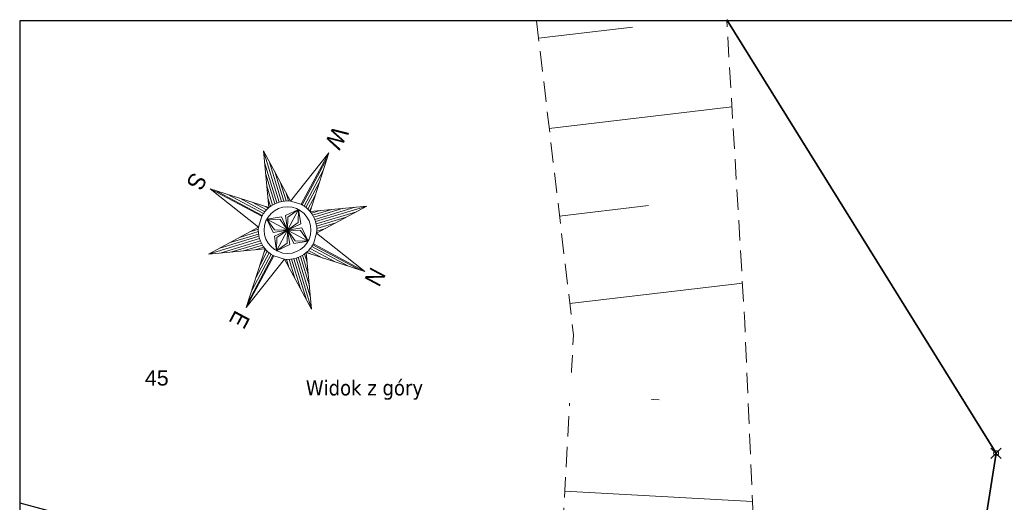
# Model space of a CAD drawing. Header units: millimetres. Extents: x 50975 to 116025, y -42779 to -16535.
# Tile 16 of 28: x 58826 to 60758, y -17489 to -16542. Entities that reach past the tile are written whole.
import ezdxf
from ezdxf.enums import TextEntityAlignment as Align

# ---------------------------------------------------------------- set-up
doc = ezdxf.new("R2010")
doc.units = ezdxf.units.MM
doc.header["$LTSCALE"] = 40
doc.header["$PDMODE"] = 35
doc.header["$PDSIZE"] = 10
for name, pattern in [('DASHDOTX2', [2, 1, -0.5, 0, -0.5]), ('EGBK02', [4, 1.5, -0.5, 1.5, -0.5]), ('EGBU01', [2, 0.5, -0.5, 0.5, -0.5]), ('OTRK_A05', [1.5, 1, -0.5])]:
    doc.linetypes.add(name, pattern=pattern)
doc.layers.get('0').transparency = 0.4
doc.layers.add('DR_proj_oś', color=1, linetype='DASHDOTX2', lineweight=18, transparency=0.4)
for name, color, linetype, lineweight in [('Działki', 105, 'Continuous', 0), ('Punkty graniczne - numery', 7, 'Continuous', 0), ('Skarpy', 8, 'Continuous', 0), ('Symbole liniowe', 8, 'Continuous', 0)]:
    doc.layers.add(name, color=color, linetype=linetype, lineweight=lineweight)
doc.layers.add('K025', color=161, linetype='Continuous')
doc.layers.add('K10', color=10, linetype='Continuous')
doc.layers.add('Kontury klasyfikacyjne', color=7, linetype='Continuous', lineweight=0, true_color=0x24bc24)
doc.layers.add('Użytki gruntowe', color=7, linetype='Continuous', lineweight=0, true_color=0x008000)
doc.styles.add('DOMYSLNA_CZCIONKA', font='arial.ttf')
doc.styles.add('GA4-ATR-TEXT', font='arial.ttf', dxfattribs={"width": 0.9})
doc.styles.get("Standard").update_dxf_attribs({"font": 'isocpeur.ttf', "height": 10})

# ---------------------------------------------------------------- blocks, each defined once
blk = doc.blocks.new('A$C24377FCD')
at = {"layer": 'DR_proj_oś', "color": 7, "linetype": 'Continuous'}
for points in [[(3.8, 107.1), (-10.6, 27.8)], [(3.8, 107.1), (-10.6, 27.8)], [(3.8, 107.1), (3.8, 107.1)], [(3.8, 30.6), (3.8, 107.1)], [(3.8, 30.6), (3.8, 107.1)], [(18.2, 27.8), (3.8, 107.1)], [(18.2, 27.8), (3.8, 107.1)], [(5, 30.6), (5, 100.8)], [(8, 30.4), (8, 84)], [(-23.2, 19.4), (-72.7, 68.9)], [(-31.6, 6.8), (-72.7, 68.9)], [(-10.6, 27.8), (-72.7, 68.9)], [(-10.6, 27.8), (-72.7, 68.9)], [(-72.7, 68.9), (-31.6, 6.8)], [(11.1, 29.9), (11.1, 67.1)], [(18.2, 27.8), (80.3, 68.9)], [(80.3, 68.9), (18.2, 27.8)], [(30.9, 19.4), (80.3, 68.9)], [(39.3, 6.8), (80.3, 68.9)], [(39.3, 6.8), (80.3, 68.9)], [(-25.3, 17.1), (-64.2, 56.1)], [(-21, 21.5), (-59.9, 60.4)], [(-18.5, 23.4), (-47.1, 51.9)], [(26.2, 23.4), (54.7, 51.9)], [(28.6, 21.5), (67.5, 60.4)], [(33, 17.1), (71.9, 56.1)], [(-27.2, 14.7), (-55.8, 43.3)], [(-15.9, 25.1), (-34.3, 43.5)], [(14.2, 29.2), (14.2, 50.3)], [(23.6, 25.1), (42, 43.5)], [(34.9, 14.7), (63.4, 43.3)], [(-28.9, 12.1), (-47.3, 30.5)], [(-13.1, 26.6), (-21.5, 35)], [(-10.6, 27.8), (3.8, 30.6)], [(17.2, 28.2), (17.2, 33.5)], [(20.8, 26.6), (29.2, 35)], [(36.6, 12.1), (54.9, 30.5)], [(-30.5, 9.3), (-38.8, 17.7)], [(-7.7, 7.6), (3.8, 22.9)], [(-3.8, 7.6), (3.8, 22.9)], [(3.8, 22.9), (15.3, 7.6)], [(3.8, 22.9), (11.5, 7.6)], [(3.8, -7.7), (3.8, 22.9)], [(38.1, 9.3), (46.5, 17.7)], [(-31.6, 6.8), (-110.9, -7.7)], [(-31.6, 6.8), (-110.9, -7.7)], [(-33, 2.7), (-54.1, 2.7)], [(-32, 5.7), (-37.3, 5.7)], [(-26.8, -7.7), (-11.5, 3.8)], [(-26.8, -7.7), (-11.5, 0)], [(-11.5, 3.8), (3.8, -7.7)], [(-11.5, 0), (3.8, -7.7)], [(3.8, -7.7), (-7.7, 7.6)], [(3.8, -7.7), (-3.8, 7.6)], [(15.3, 7.6), (3.8, -7.7)], [(11.5, 7.6), (3.8, -7.7)], [(3.8, -7.7), (19.1, 3.8)], [(19.1, 0), (3.8, -7.7)], [(19.1, 3.8), (34.4, -7.7)], [(34.4, -7.7), (19.1, 0)], [(39.3, 6.8), (42.1, -7.7)], [(118.6, -7.7), (39.3, 6.8)], [(118.6, -7.7), (39.3, 6.8)], [(-110.9, -7.7), (-110.9, -7.7)], [(-34.4, -7.7), (-110.9, -7.7)], [(-110.9, -7.7), (-31.6, -22.1)], [(-34.4, -7.7), (-110.9, -7.7)], [(-110.9, -7.7), (-31.6, -22.1)], [(-34.4, -6.5), (-104.6, -6.5)], [(-34.2, -3.4), (-87.8, -3.4)], [(-33.7, -0.4), (-71, -0.4)], [(-31.6, -22.1), (-34.4, -7.7)], [(-11.5, -19.1), (-26.8, -7.7)], [(-11.5, -15.3), (-26.8, -7.7)], [(3.8, -7.7), (-26.8, -7.7)], [(3.8, -7.7), (-11.5, -19.1)], [(3.8, -7.7), (-11.5, -15.3)], [(-7.7, -22.9), (3.8, -7.7)], [(-3.8, -22.9), (3.8, -7.7)], [(19.1, -19.1), (3.8, -7.7)], [(3.8, -7.7), (15.3, -22.9)], [(3.8, -7.7), (11.5, -22.9)], [(3.8, -7.7), (3.8, -7.7)], [(3.8, -7.7), (3.8, -38.2)], [(3.8, -7.7), (3.8, -7.7)], [(3.8, -7.7), (3.8, -7.7)], [(3.8, -7.7), (3.8, -7.7)], [(19.1, -15.3), (3.8, -7.7)], [(3.8, -7.7), (34.4, -7.7)], [(34.4, -7.7), (19.1, -19.1)], [(34.4, -7.7), (19.1, -15.3)], [(39.3, -22.1), (118.6, -7.7)], [(39.3, -22.1), (118.6, -7.7)], [(41.8, -11.9), (95.4, -11.9)], [(42.1, -7.7), (118.6, -7.7)], [(42.1, -7.7), (118.6, -7.7)], [(42.1, -8.8), (112.3, -8.8)], [(118.6, -7.7), (118.6, -7.7)], [(-31.6, -22.1), (-72.7, -84.2)], [(-31.6, -22.1), (-72.7, -84.2)], [(-30.5, -24.6), (-38.8, -33)], [(3.8, -38.2), (-7.7, -22.9)], [(3.8, -38.2), (-3.8, -22.9)], [(15.3, -22.9), (3.8, -38.2)], [(11.5, -22.9), (3.8, -38.2)], [(38.1, -24.6), (46.5, -33)], [(39.3, -22.1), (80.3, -84.2)], [(80.3, -84.2), (39.3, -22.1)], [(39.7, -21), (44.9, -21)], [(40.7, -18), (61.8, -18)], [(41.4, -14.9), (78.6, -14.9)], [(-23.2, -34.7), (-72.7, -84.2)], [(-25.3, -32.4), (-64.2, -71.4)], [(-21, -36.8), (-59.9, -75.7)], [(-27.2, -30), (-55.8, -58.6)], [(-28.9, -27.4), (-47.3, -45.8)], [(28.6, -36.8), (67.5, -75.7)], [(30.9, -34.7), (80.3, -84.2)], [(33, -32.4), (71.9, -71.4)], [(34.9, -30), (63.4, -58.6)], [(36.6, -27.4), (54.9, -45.8)], [(-10.6, -43.1), (-72.7, -84.2)], [(-72.7, -84.2), (-10.6, -43.1)], [(-18.5, -38.7), (-47.1, -67.2)], [(-15.9, -40.4), (-34.3, -58.8)], [(-13.1, -41.9), (-21.5, -50.3)], [(-10.6, -43.1), (3.8, -122.4)], [(-10.6, -43.1), (3.8, -122.4)], [(-9.6, -43.5), (-9.6, -48.8)], [(-6.5, -44.5), (-6.5, -65.6)], [(-3.4, -45.2), (-3.4, -82.4)], [(-0.4, -45.7), (-0.4, -99.3)], [(2.7, -45.9), (2.7, -116.1)], [(18.2, -43.1), (3.8, -45.9)], [(3.8, -122.4), (18.2, -43.1)], [(3.8, -122.4), (18.2, -43.1)], [(3.8, -45.9), (3.8, -122.4)], [(3.8, -45.9), (3.8, -122.4)], [(18.2, -43.1), (80.3, -84.2)], [(18.2, -43.1), (80.3, -84.2)], [(20.8, -41.9), (29.2, -50.3)], [(23.6, -40.4), (42, -58.8)], [(26.2, -38.7), (54.7, -67.2)], [(3.8, -122.4), (3.8, -122.4)]]:
    blk.add_lwpolyline(points, dxfattribs=at)
for points in [[(-10.6, 27.8, 0.20208), (-31.6, 6.8)], [(18.2, 27.8, 0.096956), (3.8, 30.6)], [(39.3, 6.8, 0.202076), (18.2, 27.8)], [(-31.6, 6.8, 0.096954), (-34.4, -7.7)], [(39.3, -22.1, 0.096954), (42.1, -7.7)], [(-31.6, -22.1, 0.20208), (-10.6, -43.1)], [(18.2, -43.1, 0.20208), (39.3, -22.1)], [(-10.6, -43.1, 0.096954), (3.8, -45.9)]]:
    blk.add_lwpolyline(points, format="xyb", dxfattribs=at)
blk.add_circle((3.8, -7.7), 30.6, dxfattribs=at)
at = {"layer": 'DR_proj_oś', "color": 7, "linetype": 'Continuous', "style": 'GA4-ATR-TEXT', "width": 0.9}
blk.add_text('N', height=22.5, dxfattribs=at).set_placement((3.8, 104.3), align=Align.BOTTOM_CENTER)
blk.add_text('W', height=22.5, dxfattribs=at).set_placement((-119.6, -7.7), align=Align.MIDDLE_RIGHT)
blk.add_text('E', height=22.5, dxfattribs=at).set_placement((127.2, -7.7), align=Align.MIDDLE_LEFT)
blk.add_text('S', height=22.5, dxfattribs=at).set_placement((3.8, -131.1), align=Align.TOP_CENTER)
blk = doc.blocks.new('A$Ce664680c')
at = {"ltscale": 1.0032, "xscale": 0.15, "yscale": 0.15, "zscale": 0.15}
blk.add_blockref('A$C24377FCD', (6422999.78, 5801236.6), dxfattribs=at)

msp = doc.modelspace()

# ---------------------------------------------------------------- linework, layer by layer
at = {"layer": 'Działki', "linetype": 'Continuous', "lineweight": 25, "flags": 128}
for points in [[(58825.63, -17490.66), (59418.39, -17650.5), (59907.83, -18143.4), (60583.79, -18391.3), (60742.03, -17393.03), (60213.45, -16542.47)], [(60213.45, -16542.47), (60742.03, -17393.03), (60583.79, -18391.3), (60488.22, -18763.16), (60468.76, -18859.02)]]:
    msp.add_lwpolyline(points, dxfattribs=at)
at = {"layer": 'K025'}
for p, q in [((58825.63, -16544.77), (58825.63, -18859.02)), ((62346.37, -16544.77), (58825.63, -16544.77))]:
    msp.add_line(p, q, dxfattribs=at)
at = {"layer": 'Kontury klasyfikacyjne', "linetype": 'EGBK02', "lineweight": 18, "flags": 128}
msp.add_lwpolyline([(58825.63, -17490.66), (59418.39, -17650.5), (59907.83, -18143.4), (60583.79, -18391.3), (60583.79, -18391.3), (60742.03, -17393.03), (60213.45, -16542.47)], dxfattribs=at)
at = {"layer": 'Punkty graniczne - numery'}
msp.add_point((60742.03, -17393.03), dxfattribs=at)
at = {"layer": 'Skarpy', "linetype": 'OTRK_A05', "lineweight": 18, "flags": 128}
msp.add_lwpolyline([(59840.21, -16544.77), (59912.65, -17160.64), (59867.81, -17970.07), (60283.6, -17947.39), (60283.6, -17947.39), (60248.85, -17136.24), (60213.45, -16542.47)], dxfattribs=at)
at = {"layer": 'Symbole liniowe', "linetype": 'Continuous', "lineweight": 18, "flags": 128}
for points in [[(60028.64, -16557.28), (59844.24, -16578.97)], [(60223.65, -16713.63), (59865.04, -16755.81)], [(60059.61, -16907.19), (59885.25, -16927.69)], [(60244.28, -17059.5), (59905.44, -17099.35)], [(60080.95, -17288.19), (59906.12, -17278.5)], [(60263.92, -17487.91), (59895.65, -17467.51)]]:
    msp.add_lwpolyline(points, dxfattribs=at)
at = {"layer": 'Użytki gruntowe', "linetype": 'EGBU01', "lineweight": 18, "flags": 128}
for points in [[(58825.63, -17490.66), (59418.39, -17650.5), (59907.83, -18143.4), (60583.79, -18391.3), (60583.79, -18391.3), (60742.03, -17393.03), (60213.45, -16542.47)], [(60213.45, -16542.47), (60742.03, -17393.03), (60583.79, -18391.3), (60488.22, -18763.16), (60468.76, -18859.02)]]:
    msp.add_lwpolyline(points, dxfattribs=at)

# ---------------------------------------------------------------- block references
at = {"xscale": 10, "yscale": 10, "zscale": 10, "rotation": 241.873337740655}
msp.add_blockref('A$Ce664680c', (-20822726.77, 83976291.12), dxfattribs=at)

# ---------------------------------------------------------------- texts
at = {"layer": 'Działki', "style": 'DOMYSLNA_CZCIONKA'}
msp.add_text('45', height=30, dxfattribs=at).set_placement((59094.73, -17245.19), align=Align.MIDDLE_CENTER)

# ---------------------------------------------------------------- next in the draw order: texts
at = {"layer": 'K10', "insert": (59387.24, -17249.69), "char_height": 30, "width": 662.7761, "attachment_point": 1, "bg_fill": 2}
msp.add_mtext('{\\fTahoma|b0|i0|c238|p34;Widok z góry}', dxfattribs=at)

doc.saveas('drawing.dxf')
